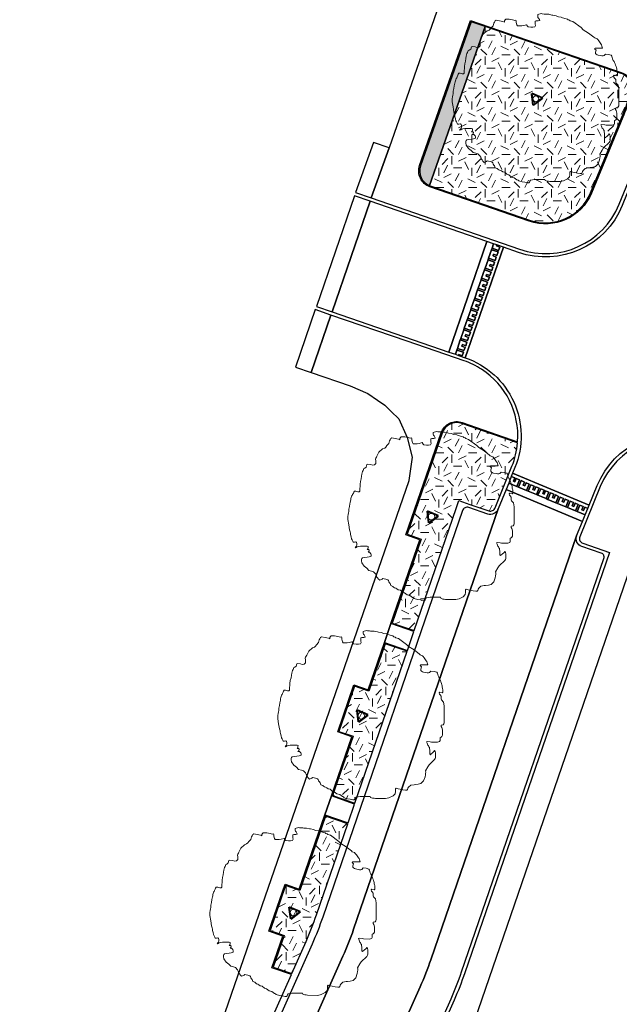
# Model space of a CAD drawing. Extents: x 131293 to 132236, y 397713 to 398701.
# Tile 44 of 63: x 131581 to 131617, y 398267 to 398326. Entities that reach past the tile are written whole.
import ezdxf

# ---------------------------------------------------------------- set-up
doc = ezdxf.new("R2010")
doc.units = 0
doc.layers.add('B-boom @ 0.2', color=7, linetype='Continuous', lineweight=18)
doc.layers.add('N-GR-boombescherming @ 0.2', color=2, linetype='Continuous', lineweight=25)
doc.layers.add('N-GR-arcering haagplantsoen', color=7, linetype='Continuous', lineweight=5, true_color=0x88bc76)
doc.layers.add('N-GR-open arcering gras', color=7, linetype='Continuous', lineweight=5, true_color=0x88bc76)
doc.layers.add('X-AL-contourlijnen', color=30, linetype='Continuous', plot=False)
pattern_1 = [(0, (1e-11, 0), (2, 2), [0.5, -1.5]), (0, (1.1, 1.2), (2, 2), [0.5, -1.5]), (90, (0.2, 0.7), (-2, 2), [0.5, -1.5]), (90, (1, 1.4), (-2, 2), [0.5, -1.5]), (45, (0.4, 1.4), (0, 2), [0.5, -2.328427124]), (135, (1.1, 0), (-2, 0), [0.5, -2.328427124]), (26.5650512, (0.5, 0.6), (2, 8e-10), [0.5, -3.972135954]), (26.5650512, (1.4, 1.6), (2, 8e-10), [0.5, -3.972135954]), (63.43494882, (1.4, 0), (1e-10, 2), [0.5, -3.972135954]), (63.43494882, (0.5, 0.9), (1e-10, 2), [0.5, -3.972135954]), (63.43494882, (1.2, 0.4), (1e-10, 2), [0.5, -3.972135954]), (116.5650512, (1e-11, 1.1), (-8e-10, 2), [0.5, -3.972135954]), (153.43494882, (0.4, 0.3), (-2, 1e-10), [0.5, -3.972135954])]

# ---------------------------------------------------------------- blocks, each defined once
blk = doc.blocks.new('*U98')
blk.add_lwpolyline([(-21.81, 7.49), (-22.22, 7.5), (-22.84, 7.7), (-23.25, 7.7), (-23.45, 7.39), (-23.55, 7.09), (-23.76, 6.68), (-23.86, 6.37), (-24.07, 6.17), (-24.17, 5.76), (-24.27, 5.45), (-24.33, 5.09), (-24.38, 4.73), (-24.48, 4.32), (-24.58, 3.91), (-24.69, 3.09), (-24.79, 2.68), (-24.89, 2.27), (-24.9, 1.66), (-25, 1.04), (-25.1, 0.74), (-25.21, -0.08), (-25.21, -0.9), (-24.95, -2.44), (-24.7, -3.98), (-24.5, -4.59), (-24.45, -5), (-24.4, -5.41), (-24.19, -6.03), (-24.09, -6.64), (-23.89, -6.95), (-23.68, -7.36), (-23.58, -7.67), (-23.17, -7.67), (-22.76, -7.57), (-22.56, -7.77), (-22.45, -8.08), (-22.46, -8.49), (-22.56, -8.9), (-22.76, -9.1), (-22.97, -9.41), (-22.66, -9.31), (-22.35, -9.1), (-22.05, -9), (-21.43, -8.9), (-20.51, -8.9), (-20, -8.9), (-19.38, -8.9), (-19.07, -9.01), (-19.08, -9.42), (-19.18, -9.72), (-19.38, -9.93), (-18.97, -9.93), (-18.77, -10.13), (-18.87, -10.54), (-19.08, -10.75), (-18.67, -10.75), (-18.26, -11.16), (-18.16, -11.47), (-18.16, -11.88), (-18.77, -12.08), (-19.39, -12.18), (-20.21, -12.28), (-20.82, -12.39), (-21.03, -12.59), (-21.13, -12.9), (-21.13, -13.31), (-21.03, -13.92), (-20.32, -14.95), (-19.5, -15.56), (-18.88, -16.18), (-18.06, -16.39), (-17.45, -16.59), (-16.84, -17.21), (-16.63, -17.62), (-16.43, -18.23), (-16.22, -18.44), (-16.12, -18.59), (-16.02, -18.75), (-15.61, -19.16), (-14.89, -18.85), (-14.69, -18.65), (-14.23, -18.75), (-13.77, -18.85), (-13.15, -19.06), (-12.95, -19.27), (-12.85, -19.67), (-12.64, -19.98), (-12.44, -20.19), (-12.23, -20.8), (-11.62, -21.01), (-11.41, -21.21), (-11.11, -21.42), (-10.75, -21.57), (-10.39, -21.73), (-9.98, -22.04), (-9.37, -22.14), (-8.75, -22.76), (-8.14, -22.96), (-7.32, -23.58), (-6.5, -23.78), (-5.68, -24.4), (-5.37, -24.5), (-5.17, -24.71), (-4.15, -25.02), (-3.33, -25.12), (-2.92, -25.23), (-2.51, -25.33), (-2.1, -25.33), (-1.89, -25.12), (-1.79, -24.82), (-1.58, -24.51), (-0.35, -24.31), (2.72, -24.31), (2.82, -24.62), (3.44, -24.83), (3.85, -24.83), (4.26, -24.93), (7.33, -24.94), (8.36, -24.73), (9.59, -24.12), (10.2, -23.51), (10.31, -22.89), (10.31, -22.07), (10.51, -21.87), (11.13, -22.08), (11.74, -22.18), (12.56, -22.39), (13.38, -22.49), (13.79, -22.49), (13.99, -22.29), (14.1, -21.88), (14.3, -21.57), (14.92, -20.96), (15.94, -20.8), (16.35, -20.75), (17.17, -20.65), (17.99, -20.45), (18.82, -19.63), (19.23, -18.4), (19.33, -17.79), (19.43, -17.38), (19.44, -16.97), (19.33, -16.66), (20.05, -15.43), (20.46, -14.82), (22.11, -13.18), (22.31, -12.87), (22.41, -12.57), (22.42, -11.24), (22.32, -10.83), (22.11, -10.52), (21.91, -10.83), (21.39, -11.34), (21.08, -11.54), (20.88, -11.75), (20.67, -11.54), (20.68, -10.31), (20.58, -10), (20.58, -9.59), (20.37, -9.39), (20.27, -9.08), (20.06, -8.87), (19.86, -8.26), (19.66, -7.85), (19.96, -7.75), (20.78, -7.85), (21.19, -7.95), (23.04, -7.96), (23.65, -7.75), (23.76, -7.45), (23.76, -7.04), (23.76, -6.52), (24.07, -6.42), (24.27, -6.22), (24.48, -5.91), (24.48, -4.27), (24.28, -3.55), (24.07, -3.25), (24.07, -2.84), (24.69, -2.74), (24.89, -2.43), (25, -2.12), (25.01, 3), (24.8, 4.13), (24.19, 4.75), (24.09, 5.05), (24.09, 5.87), (23.78, 6.28), (23.58, 6.49), (23.47, 6.9), (23.68, 7.1), (24.4, 6.9), (24.6, 7.1), (24.6, 7.92), (24.55, 8.13), (24.5, 8.33), (24.4, 8.64), (24.4, 9.05), (24.3, 9.36), (24.2, 9.76), (23.99, 10.18), (23.89, 10.59), (23.69, 11), (23.59, 11.3), (23.38, 11.61), (23.18, 12.02), (22.97, 12.84), (22.77, 13.15), (21.95, 13.36), (21.03, 13.46), (20.62, 13.05), (20.31, 12.95), (19.9, 12.95), (19.49, 13.05), (18.77, 13.16), (18.47, 13.26), (18.16, 13.46), (17.96, 13.67), (17.96, 14.08), (18.16, 14.69), (17.75, 15.11), (17.96, 15.31), (20.11, 15.31), (19.91, 15.92), (19.8, 16.33), (19.6, 16.54), (18.99, 17.46), (18.68, 17.87), (18.48, 18.08), (17.76, 18.38), (17.55, 18.59), (15.92, 19.82), (14.28, 20.85), (13.67, 21.47), (11.21, 23.31), (10.39, 23.52), (10.19, 23.73), (9.78, 23.83), (9.57, 24.04), (9.16, 24.14), (8.75, 24.24), (8.45, 24.34), (8.04, 24.45), (7.63, 24.65), (6.81, 24.76), (6.5, 24.86), (6.09, 25.07), (5.17, 25.22), (4.86, 25.27), (3.94, 25.48), (3.53, 25.48), (3.12, 25.48), (2.81, 25.53), (2.5, 25.58), (1.89, 25.59), (1.58, 25.69), (1.28, 25.59), (0.87, 25.48), (0.56, 25.38), (0.56, 24.87), (0.66, 24.56), (0.86, 24.36), (1.07, 23.95), (1.17, 23.64), (0.76, 23.54), (0.45, 23.54), (0.15, 23.54), (-0.16, 23.44), (-0.16, 22.52), (-0.06, 22.11), (-0.27, 21.7), (-0.88, 21.6), (-1.5, 21.6), (-2.32, 21.7), (-2.52, 21.91), (-2.83, 22.32), (-3.65, 22.11), (-4.26, 22.01), (-5.49, 22.01), (-5.7, 22.32), (-5.9, 23.04), (-5.9, 23.45), (-6, 23.76), (-6.31, 23.65), (-6.67, 23.76), (-7.03, 23.86), (-8.05, 24.07), (-9.08, 24.07), (-9.28, 23.87), (-9.49, 23.56), (-9.49, 23.15), (-9.9, 23.35), (-10.92, 23.56), (-11.95, 23.77), (-12.25, 23.56), (-12.46, 23.15), (-12.66, 22.85), (-12.87, 22.03), (-13.49, 21.41), (-13.79, 21), (-14.1, 20.7), (-14.72, 20.49), (-15.13, 20.08), (-15.44, 19.88), (-15.64, 19.68), (-15.85, 19.47), (-16.05, 19.06), (-16.46, 18.24), (-16.57, 17.93), (-16.77, 17.63), (-16.88, 17.32), (-16.77, 16.81), (-16.77, 15.99), (-17.19, 15.58), (-17.8, 15.48), (-18.31, 15.68), (-19.13, 15.79), (-19.44, 15.69), (-19.65, 14.97), (-20.06, 14.66), (-20.36, 14.56), (-20.57, 13.95), (-20.78, 13.64), (-20.98, 12.82), (-21.09, 12.21), (-21.19, 11.39), (-21.4, 10.57), (-21.5, 9.75), (-21.5, 9.13), (-21.6, 8.52), (-21.61, 7.7), (-21.81, 7.49)])
at = {"lineweight": 18}
blk.add_circle((0, 0), 0.875, dxfattribs=at)
blk = doc.blocks.new('*U99')
blk.add_lwpolyline([(-21.81, 7.49), (-22.22, 7.5), (-22.84, 7.7), (-23.25, 7.7), (-23.45, 7.39), (-23.55, 7.09), (-23.76, 6.68), (-23.86, 6.37), (-24.07, 6.17), (-24.17, 5.76), (-24.27, 5.45), (-24.33, 5.09), (-24.38, 4.73), (-24.48, 4.32), (-24.58, 3.91), (-24.69, 3.09), (-24.79, 2.68), (-24.89, 2.27), (-24.9, 1.66), (-25, 1.04), (-25.1, 0.74), (-25.21, -0.08), (-25.21, -0.9), (-24.95, -2.44), (-24.7, -3.98), (-24.5, -4.59), (-24.45, -5), (-24.4, -5.41), (-24.19, -6.03), (-24.09, -6.64), (-23.89, -6.95), (-23.68, -7.36), (-23.58, -7.67), (-23.17, -7.67), (-22.76, -7.57), (-22.56, -7.77), (-22.45, -8.08), (-22.46, -8.49), (-22.56, -8.9), (-22.76, -9.1), (-22.97, -9.41), (-22.66, -9.31), (-22.35, -9.1), (-22.05, -9), (-21.43, -8.9), (-20.51, -8.9), (-20, -8.9), (-19.38, -8.9), (-19.07, -9.01), (-19.08, -9.42), (-19.18, -9.72), (-19.38, -9.93), (-18.97, -9.93), (-18.77, -10.13), (-18.87, -10.54), (-19.08, -10.75), (-18.67, -10.75), (-18.26, -11.16), (-18.16, -11.47), (-18.16, -11.88), (-18.77, -12.08), (-19.39, -12.18), (-20.21, -12.28), (-20.82, -12.39), (-21.03, -12.59), (-21.13, -12.9), (-21.13, -13.31), (-21.03, -13.92), (-20.32, -14.95), (-19.5, -15.56), (-18.88, -16.18), (-18.06, -16.39), (-17.45, -16.59), (-16.84, -17.21), (-16.63, -17.62), (-16.43, -18.23), (-16.22, -18.44), (-16.12, -18.59), (-16.02, -18.75), (-15.61, -19.16), (-14.89, -18.85), (-14.69, -18.65), (-14.23, -18.75), (-13.77, -18.85), (-13.15, -19.06), (-12.95, -19.27), (-12.85, -19.67), (-12.64, -19.98), (-12.44, -20.19), (-12.23, -20.8), (-11.62, -21.01), (-11.41, -21.21), (-11.11, -21.42), (-10.75, -21.57), (-10.39, -21.73), (-9.98, -22.04), (-9.37, -22.14), (-8.75, -22.76), (-8.14, -22.96), (-7.32, -23.58), (-6.5, -23.78), (-5.68, -24.4), (-5.37, -24.5), (-5.17, -24.71), (-4.15, -25.02), (-3.33, -25.12), (-2.92, -25.23), (-2.51, -25.33), (-2.1, -25.33), (-1.89, -25.12), (-1.79, -24.82), (-1.58, -24.51), (-0.35, -24.31), (2.72, -24.31), (2.82, -24.62), (3.44, -24.83), (3.85, -24.83), (4.26, -24.93), (7.33, -24.94), (8.36, -24.73), (9.59, -24.12), (10.2, -23.51), (10.31, -22.89), (10.31, -22.07), (10.51, -21.87), (11.13, -22.08), (11.74, -22.18), (12.56, -22.39), (13.38, -22.49), (13.79, -22.49), (13.99, -22.29), (14.1, -21.88), (14.3, -21.57), (14.92, -20.96), (15.94, -20.8), (16.35, -20.75), (17.17, -20.65), (17.99, -20.45), (18.82, -19.63), (19.23, -18.4), (19.33, -17.79), (19.43, -17.38), (19.44, -16.97), (19.33, -16.66), (20.05, -15.43), (20.46, -14.82), (22.11, -13.18), (22.31, -12.87), (22.41, -12.57), (22.42, -11.24), (22.32, -10.83), (22.11, -10.52), (21.91, -10.83), (21.39, -11.34), (21.08, -11.54), (20.88, -11.75), (20.67, -11.54), (20.68, -10.31), (20.58, -10), (20.58, -9.59), (20.37, -9.39), (20.27, -9.08), (20.06, -8.87), (19.86, -8.26), (19.66, -7.85), (19.96, -7.75), (20.78, -7.85), (21.19, -7.95), (23.04, -7.96), (23.65, -7.75), (23.76, -7.45), (23.76, -7.04), (23.76, -6.52), (24.07, -6.42), (24.27, -6.22), (24.48, -5.91), (24.48, -4.27), (24.28, -3.55), (24.07, -3.25), (24.07, -2.84), (24.69, -2.74), (24.89, -2.43), (25, -2.12), (25.01, 3), (24.8, 4.13), (24.19, 4.75), (24.09, 5.05), (24.09, 5.87), (23.78, 6.28), (23.58, 6.49), (23.47, 6.9), (23.68, 7.1), (24.4, 6.9), (24.6, 7.1), (24.6, 7.92), (24.55, 8.13), (24.5, 8.33), (24.4, 8.64), (24.4, 9.05), (24.3, 9.36), (24.2, 9.76), (23.99, 10.18), (23.89, 10.59), (23.69, 11), (23.59, 11.3), (23.38, 11.61), (23.18, 12.02), (22.97, 12.84), (22.77, 13.15), (21.95, 13.36), (21.03, 13.46), (20.62, 13.05), (20.31, 12.95), (19.9, 12.95), (19.49, 13.05), (18.77, 13.16), (18.47, 13.26), (18.16, 13.46), (17.96, 13.67), (17.96, 14.08), (18.16, 14.69), (17.75, 15.11), (17.96, 15.31), (20.11, 15.31), (19.91, 15.92), (19.8, 16.33), (19.6, 16.54), (18.99, 17.46), (18.68, 17.87), (18.48, 18.08), (17.76, 18.38), (17.55, 18.59), (15.92, 19.82), (14.28, 20.85), (13.67, 21.47), (11.21, 23.31), (10.39, 23.52), (10.19, 23.73), (9.78, 23.83), (9.57, 24.04), (9.16, 24.14), (8.75, 24.24), (8.45, 24.34), (8.04, 24.45), (7.63, 24.65), (6.81, 24.76), (6.5, 24.86), (6.09, 25.07), (5.17, 25.22), (4.86, 25.27), (3.94, 25.48), (3.53, 25.48), (3.12, 25.48), (2.81, 25.53), (2.5, 25.58), (1.89, 25.59), (1.58, 25.69), (1.28, 25.59), (0.87, 25.48), (0.56, 25.38), (0.56, 24.87), (0.66, 24.56), (0.86, 24.36), (1.07, 23.95), (1.17, 23.64), (0.76, 23.54), (0.45, 23.54), (0.15, 23.54), (-0.16, 23.44), (-0.16, 22.52), (-0.06, 22.11), (-0.27, 21.7), (-0.88, 21.6), (-1.5, 21.6), (-2.32, 21.7), (-2.52, 21.91), (-2.83, 22.32), (-3.65, 22.11), (-4.26, 22.01), (-5.49, 22.01), (-5.7, 22.32), (-5.9, 23.04), (-5.9, 23.45), (-6, 23.76), (-6.31, 23.65), (-6.67, 23.76), (-7.03, 23.86), (-8.05, 24.07), (-9.08, 24.07), (-9.28, 23.87), (-9.49, 23.56), (-9.49, 23.15), (-9.9, 23.35), (-10.92, 23.56), (-11.95, 23.77), (-12.25, 23.56), (-12.46, 23.15), (-12.66, 22.85), (-12.87, 22.03), (-13.49, 21.41), (-13.79, 21), (-14.1, 20.7), (-14.72, 20.49), (-15.13, 20.08), (-15.44, 19.88), (-15.64, 19.68), (-15.85, 19.47), (-16.05, 19.06), (-16.46, 18.24), (-16.57, 17.93), (-16.77, 17.63), (-16.88, 17.32), (-16.77, 16.81), (-16.77, 15.99), (-17.19, 15.58), (-17.8, 15.48), (-18.31, 15.68), (-19.13, 15.79), (-19.44, 15.69), (-19.65, 14.97), (-20.06, 14.66), (-20.36, 14.56), (-20.57, 13.95), (-20.78, 13.64), (-20.98, 12.82), (-21.09, 12.21), (-21.19, 11.39), (-21.4, 10.57), (-21.5, 9.75), (-21.5, 9.13), (-21.6, 8.52), (-21.61, 7.7), (-21.81, 7.49)])
at = {"lineweight": 18}
blk.add_circle((0, 0), 1, dxfattribs=at)
blk = doc.blocks.new('*U100')
blk.add_lwpolyline([(-21.81, 7.49), (-22.22, 7.5), (-22.84, 7.7), (-23.25, 7.7), (-23.45, 7.39), (-23.55, 7.09), (-23.76, 6.68), (-23.86, 6.37), (-24.07, 6.17), (-24.17, 5.76), (-24.27, 5.45), (-24.33, 5.09), (-24.38, 4.73), (-24.48, 4.32), (-24.58, 3.91), (-24.69, 3.09), (-24.79, 2.68), (-24.89, 2.27), (-24.9, 1.66), (-25, 1.04), (-25.1, 0.74), (-25.21, -0.08), (-25.21, -0.9), (-24.95, -2.44), (-24.7, -3.98), (-24.5, -4.59), (-24.45, -5), (-24.4, -5.41), (-24.19, -6.03), (-24.09, -6.64), (-23.89, -6.95), (-23.68, -7.36), (-23.58, -7.67), (-23.17, -7.67), (-22.76, -7.57), (-22.56, -7.77), (-22.45, -8.08), (-22.46, -8.49), (-22.56, -8.9), (-22.76, -9.1), (-22.97, -9.41), (-22.66, -9.31), (-22.35, -9.1), (-22.05, -9), (-21.43, -8.9), (-20.51, -8.9), (-20, -8.9), (-19.38, -8.9), (-19.07, -9.01), (-19.08, -9.42), (-19.18, -9.72), (-19.38, -9.93), (-18.97, -9.93), (-18.77, -10.13), (-18.87, -10.54), (-19.08, -10.75), (-18.67, -10.75), (-18.26, -11.16), (-18.16, -11.47), (-18.16, -11.88), (-18.77, -12.08), (-19.39, -12.18), (-20.21, -12.28), (-20.82, -12.39), (-21.03, -12.59), (-21.13, -12.9), (-21.13, -13.31), (-21.03, -13.92), (-20.32, -14.95), (-19.5, -15.56), (-18.88, -16.18), (-18.06, -16.39), (-17.45, -16.59), (-16.84, -17.21), (-16.63, -17.62), (-16.43, -18.23), (-16.22, -18.44), (-16.12, -18.59), (-16.02, -18.75), (-15.61, -19.16), (-14.89, -18.85), (-14.69, -18.65), (-14.23, -18.75), (-13.77, -18.85), (-13.15, -19.06), (-12.95, -19.27), (-12.85, -19.67), (-12.64, -19.98), (-12.44, -20.19), (-12.23, -20.8), (-11.62, -21.01), (-11.41, -21.21), (-11.11, -21.42), (-10.75, -21.57), (-10.39, -21.73), (-9.98, -22.04), (-9.37, -22.14), (-8.75, -22.76), (-8.14, -22.96), (-7.32, -23.58), (-6.5, -23.78), (-5.68, -24.4), (-5.37, -24.5), (-5.17, -24.71), (-4.15, -25.02), (-3.33, -25.12), (-2.92, -25.23), (-2.51, -25.33), (-2.1, -25.33), (-1.89, -25.12), (-1.79, -24.82), (-1.58, -24.51), (-0.35, -24.31), (2.72, -24.31), (2.82, -24.62), (3.44, -24.83), (3.85, -24.83), (4.26, -24.93), (7.33, -24.94), (8.36, -24.73), (9.59, -24.12), (10.2, -23.51), (10.31, -22.89), (10.31, -22.07), (10.51, -21.87), (11.13, -22.08), (11.74, -22.18), (12.56, -22.39), (13.38, -22.49), (13.79, -22.49), (13.99, -22.29), (14.1, -21.88), (14.3, -21.57), (14.92, -20.96), (15.94, -20.8), (16.35, -20.75), (17.17, -20.65), (17.99, -20.45), (18.82, -19.63), (19.23, -18.4), (19.33, -17.79), (19.43, -17.38), (19.44, -16.97), (19.33, -16.66), (20.05, -15.43), (20.46, -14.82), (22.11, -13.18), (22.31, -12.87), (22.41, -12.57), (22.42, -11.24), (22.32, -10.83), (22.11, -10.52), (21.91, -10.83), (21.39, -11.34), (21.08, -11.54), (20.88, -11.75), (20.67, -11.54), (20.68, -10.31), (20.58, -10), (20.58, -9.59), (20.37, -9.39), (20.27, -9.08), (20.06, -8.87), (19.86, -8.26), (19.66, -7.85), (19.96, -7.75), (20.78, -7.85), (21.19, -7.95), (23.04, -7.96), (23.65, -7.75), (23.76, -7.45), (23.76, -7.04), (23.76, -6.52), (24.07, -6.42), (24.27, -6.22), (24.48, -5.91), (24.48, -4.27), (24.28, -3.55), (24.07, -3.25), (24.07, -2.84), (24.69, -2.74), (24.89, -2.43), (25, -2.12), (25.01, 3), (24.8, 4.13), (24.19, 4.75), (24.09, 5.05), (24.09, 5.87), (23.78, 6.28), (23.58, 6.49), (23.47, 6.9), (23.68, 7.1), (24.4, 6.9), (24.6, 7.1), (24.6, 7.92), (24.55, 8.13), (24.5, 8.33), (24.4, 8.64), (24.4, 9.05), (24.3, 9.36), (24.2, 9.76), (23.99, 10.18), (23.89, 10.59), (23.69, 11), (23.59, 11.3), (23.38, 11.61), (23.18, 12.02), (22.97, 12.84), (22.77, 13.15), (21.95, 13.36), (21.03, 13.46), (20.62, 13.05), (20.31, 12.95), (19.9, 12.95), (19.49, 13.05), (18.77, 13.16), (18.47, 13.26), (18.16, 13.46), (17.96, 13.67), (17.96, 14.08), (18.16, 14.69), (17.75, 15.11), (17.96, 15.31), (20.11, 15.31), (19.91, 15.92), (19.8, 16.33), (19.6, 16.54), (18.99, 17.46), (18.68, 17.87), (18.48, 18.08), (17.76, 18.38), (17.55, 18.59), (15.92, 19.82), (14.28, 20.85), (13.67, 21.47), (11.21, 23.31), (10.39, 23.52), (10.19, 23.73), (9.78, 23.83), (9.57, 24.04), (9.16, 24.14), (8.75, 24.24), (8.45, 24.34), (8.04, 24.45), (7.63, 24.65), (6.81, 24.76), (6.5, 24.86), (6.09, 25.07), (5.17, 25.22), (4.86, 25.27), (3.94, 25.48), (3.53, 25.48), (3.12, 25.48), (2.81, 25.53), (2.5, 25.58), (1.89, 25.59), (1.58, 25.69), (1.28, 25.59), (0.87, 25.48), (0.56, 25.38), (0.56, 24.87), (0.66, 24.56), (0.86, 24.36), (1.07, 23.95), (1.17, 23.64), (0.76, 23.54), (0.45, 23.54), (0.15, 23.54), (-0.16, 23.44), (-0.16, 22.52), (-0.06, 22.11), (-0.27, 21.7), (-0.88, 21.6), (-1.5, 21.6), (-2.32, 21.7), (-2.52, 21.91), (-2.83, 22.32), (-3.65, 22.11), (-4.26, 22.01), (-5.49, 22.01), (-5.7, 22.32), (-5.9, 23.04), (-5.9, 23.45), (-6, 23.76), (-6.31, 23.65), (-6.67, 23.76), (-7.03, 23.86), (-8.05, 24.07), (-9.08, 24.07), (-9.28, 23.87), (-9.49, 23.56), (-9.49, 23.15), (-9.9, 23.35), (-10.92, 23.56), (-11.95, 23.77), (-12.25, 23.56), (-12.46, 23.15), (-12.66, 22.85), (-12.87, 22.03), (-13.49, 21.41), (-13.79, 21), (-14.1, 20.7), (-14.72, 20.49), (-15.13, 20.08), (-15.44, 19.88), (-15.64, 19.68), (-15.85, 19.47), (-16.05, 19.06), (-16.46, 18.24), (-16.57, 17.93), (-16.77, 17.63), (-16.88, 17.32), (-16.77, 16.81), (-16.77, 15.99), (-17.19, 15.58), (-17.8, 15.48), (-18.31, 15.68), (-19.13, 15.79), (-19.44, 15.69), (-19.65, 14.97), (-20.06, 14.66), (-20.36, 14.56), (-20.57, 13.95), (-20.78, 13.64), (-20.98, 12.82), (-21.09, 12.21), (-21.19, 11.39), (-21.4, 10.57), (-21.5, 9.75), (-21.5, 9.13), (-21.6, 8.52), (-21.61, 7.7), (-21.81, 7.49)])
at = {"lineweight": 18}
blk.add_circle((0, 0), 1, dxfattribs=at)
blk = doc.blocks.new('*U125')
blk.add_lwpolyline([(-21.81, 7.49), (-22.22, 7.5), (-22.84, 7.7), (-23.25, 7.7), (-23.45, 7.39), (-23.55, 7.09), (-23.76, 6.68), (-23.86, 6.37), (-24.07, 6.17), (-24.17, 5.76), (-24.27, 5.45), (-24.33, 5.09), (-24.38, 4.73), (-24.48, 4.32), (-24.58, 3.91), (-24.69, 3.09), (-24.79, 2.68), (-24.89, 2.27), (-24.9, 1.66), (-25, 1.04), (-25.1, 0.74), (-25.21, -0.08), (-25.21, -0.9), (-24.95, -2.44), (-24.7, -3.98), (-24.5, -4.59), (-24.45, -5), (-24.4, -5.41), (-24.19, -6.03), (-24.09, -6.64), (-23.89, -6.95), (-23.68, -7.36), (-23.58, -7.67), (-23.17, -7.67), (-22.76, -7.57), (-22.56, -7.77), (-22.45, -8.08), (-22.46, -8.49), (-22.56, -8.9), (-22.76, -9.1), (-22.97, -9.41), (-22.66, -9.31), (-22.35, -9.1), (-22.05, -9), (-21.43, -8.9), (-20.51, -8.9), (-20, -8.9), (-19.38, -8.9), (-19.07, -9.01), (-19.08, -9.42), (-19.18, -9.72), (-19.38, -9.93), (-18.97, -9.93), (-18.77, -10.13), (-18.87, -10.54), (-19.08, -10.75), (-18.67, -10.75), (-18.26, -11.16), (-18.16, -11.47), (-18.16, -11.88), (-18.77, -12.08), (-19.39, -12.18), (-20.21, -12.28), (-20.82, -12.39), (-21.03, -12.59), (-21.13, -12.9), (-21.13, -13.31), (-21.03, -13.92), (-20.32, -14.95), (-19.5, -15.56), (-18.88, -16.18), (-18.06, -16.39), (-17.45, -16.59), (-16.84, -17.21), (-16.63, -17.62), (-16.43, -18.23), (-16.22, -18.44), (-16.12, -18.59), (-16.02, -18.75), (-15.61, -19.16), (-14.89, -18.85), (-14.69, -18.65), (-14.23, -18.75), (-13.77, -18.85), (-13.15, -19.06), (-12.95, -19.27), (-12.85, -19.67), (-12.64, -19.98), (-12.44, -20.19), (-12.23, -20.8), (-11.62, -21.01), (-11.41, -21.21), (-11.11, -21.42), (-10.75, -21.57), (-10.39, -21.73), (-9.98, -22.04), (-9.37, -22.14), (-8.75, -22.76), (-8.14, -22.96), (-7.32, -23.58), (-6.5, -23.78), (-5.68, -24.4), (-5.37, -24.5), (-5.17, -24.71), (-4.15, -25.02), (-3.33, -25.12), (-2.92, -25.23), (-2.51, -25.33), (-2.1, -25.33), (-1.89, -25.12), (-1.79, -24.82), (-1.58, -24.51), (-0.35, -24.31), (2.72, -24.31), (2.82, -24.62), (3.44, -24.83), (3.85, -24.83), (4.26, -24.93), (7.33, -24.94), (8.36, -24.73), (9.59, -24.12), (10.2, -23.51), (10.31, -22.89), (10.31, -22.07), (10.51, -21.87), (11.13, -22.08), (11.74, -22.18), (12.56, -22.39), (13.38, -22.49), (13.79, -22.49), (13.99, -22.29), (14.1, -21.88), (14.3, -21.57), (14.92, -20.96), (15.94, -20.8), (16.35, -20.75), (17.17, -20.65), (17.99, -20.45), (18.82, -19.63), (19.23, -18.4), (19.33, -17.79), (19.43, -17.38), (19.44, -16.97), (19.33, -16.66), (20.05, -15.43), (20.46, -14.82), (22.11, -13.18), (22.31, -12.87), (22.41, -12.57), (22.42, -11.24), (22.32, -10.83), (22.11, -10.52), (21.91, -10.83), (21.39, -11.34), (21.08, -11.54), (20.88, -11.75), (20.67, -11.54), (20.68, -10.31), (20.58, -10), (20.58, -9.59), (20.37, -9.39), (20.27, -9.08), (20.06, -8.87), (19.86, -8.26), (19.66, -7.85), (19.96, -7.75), (20.78, -7.85), (21.19, -7.95), (23.04, -7.96), (23.65, -7.75), (23.76, -7.45), (23.76, -7.04), (23.76, -6.52), (24.07, -6.42), (24.27, -6.22), (24.48, -5.91), (24.48, -4.27), (24.28, -3.55), (24.07, -3.25), (24.07, -2.84), (24.69, -2.74), (24.89, -2.43), (25, -2.12), (25.01, 3), (24.8, 4.13), (24.19, 4.75), (24.09, 5.05), (24.09, 5.87), (23.78, 6.28), (23.58, 6.49), (23.47, 6.9), (23.68, 7.1), (24.4, 6.9), (24.6, 7.1), (24.6, 7.92), (24.55, 8.13), (24.5, 8.33), (24.4, 8.64), (24.4, 9.05), (24.3, 9.36), (24.2, 9.76), (23.99, 10.18), (23.89, 10.59), (23.69, 11), (23.59, 11.3), (23.38, 11.61), (23.18, 12.02), (22.97, 12.84), (22.77, 13.15), (21.95, 13.36), (21.03, 13.46), (20.62, 13.05), (20.31, 12.95), (19.9, 12.95), (19.49, 13.05), (18.77, 13.16), (18.47, 13.26), (18.16, 13.46), (17.96, 13.67), (17.96, 14.08), (18.16, 14.69), (17.75, 15.11), (17.96, 15.31), (20.11, 15.31), (19.91, 15.92), (19.8, 16.33), (19.6, 16.54), (18.99, 17.46), (18.68, 17.87), (18.48, 18.08), (17.76, 18.38), (17.55, 18.59), (15.92, 19.82), (14.28, 20.85), (13.67, 21.47), (11.21, 23.31), (10.39, 23.52), (10.19, 23.73), (9.78, 23.83), (9.57, 24.04), (9.16, 24.14), (8.75, 24.24), (8.45, 24.34), (8.04, 24.45), (7.63, 24.65), (6.81, 24.76), (6.5, 24.86), (6.09, 25.07), (5.17, 25.22), (4.86, 25.27), (3.94, 25.48), (3.53, 25.48), (3.12, 25.48), (2.81, 25.53), (2.5, 25.58), (1.89, 25.59), (1.58, 25.69), (1.28, 25.59), (0.87, 25.48), (0.56, 25.38), (0.56, 24.87), (0.66, 24.56), (0.86, 24.36), (1.07, 23.95), (1.17, 23.64), (0.76, 23.54), (0.45, 23.54), (0.15, 23.54), (-0.16, 23.44), (-0.16, 22.52), (-0.06, 22.11), (-0.27, 21.7), (-0.88, 21.6), (-1.5, 21.6), (-2.32, 21.7), (-2.52, 21.91), (-2.83, 22.32), (-3.65, 22.11), (-4.26, 22.01), (-5.49, 22.01), (-5.7, 22.32), (-5.9, 23.04), (-5.9, 23.45), (-6, 23.76), (-6.31, 23.65), (-6.67, 23.76), (-7.03, 23.86), (-8.05, 24.07), (-9.08, 24.07), (-9.28, 23.87), (-9.49, 23.56), (-9.49, 23.15), (-9.9, 23.35), (-10.92, 23.56), (-11.95, 23.77), (-12.25, 23.56), (-12.46, 23.15), (-12.66, 22.85), (-12.87, 22.03), (-13.49, 21.41), (-13.79, 21), (-14.1, 20.7), (-14.72, 20.49), (-15.13, 20.08), (-15.44, 19.88), (-15.64, 19.68), (-15.85, 19.47), (-16.05, 19.06), (-16.46, 18.24), (-16.57, 17.93), (-16.77, 17.63), (-16.88, 17.32), (-16.77, 16.81), (-16.77, 15.99), (-17.19, 15.58), (-17.8, 15.48), (-18.31, 15.68), (-19.13, 15.79), (-19.44, 15.69), (-19.65, 14.97), (-20.06, 14.66), (-20.36, 14.56), (-20.57, 13.95), (-20.78, 13.64), (-20.98, 12.82), (-21.09, 12.21), (-21.19, 11.39), (-21.4, 10.57), (-21.5, 9.75), (-21.5, 9.13), (-21.6, 8.52), (-21.61, 7.7), (-21.81, 7.49)])
at = {"lineweight": 18}
blk.add_circle((0, 0), 1, dxfattribs=at)
blk = doc.blocks.new('CS Boombescherming')
at = {"lineweight": 5}
for p, q in [((-2.11, 0.34), (1.07, 1.88)), ((1.09, -1.84), (1.36, 1.68)), ((-2.14, 0), (0.78, -1.99))]:
    blk.add_line(p, q, dxfattribs=at)
at = {"lineweight": 35}
for p, q in [((-2.03, 0.16), (1.16, 1.7)), ((-2.03, 0.16), (0.9, -1.83)), ((0.9, -1.83), (1.16, 1.7))]:
    blk.add_line(p, q, dxfattribs=at)

msp = doc.modelspace()

# ---------------------------------------------------------------- hatches: boundary and pattern name
at = {"layer": 'N-GR-arcering haagplantsoen'}
h = msp.add_hatch(color=256, dxfattribs=at)
h.dxf.hatch_style = 1
edge = h.paths.add_edge_path()
edge.add_line((131609.003, 398325.708), (131608.15, 398326.001))
edge.add_line((131608.15, 398326.001), (131605.108, 398317.31))
edge.add_arc((131605.995, 398317), 0.94, 160.70503, 248.26951)
edge.add_line((131605.647, 398316.127), (131609.003, 398325.708))
at = {"layer": 'N-GR-open arcering gras'}
h = msp.add_hatch(dxfattribs=at)
h.set_pattern_fill('CS-GRAS', color=256, scale=0.2)
h.set_pattern_definition(pattern_1)
edge = h.paths.add_edge_path()
edge.add_arc((131600.675, 398327.12), 17.94, 337.50869, 341.032)
edge.add_line((131617.641, 398321.289), (131617.781, 398321.697))
edge.add_arc((131616.892, 398322.003), 0.94, 341.032, 431.032)
edge.add_line((131617.198, 398322.892), (131609.003, 398325.708))
edge.add_line((131609.003, 398325.708), (131605.647, 398316.127))
edge.add_arc((131605.995, 398317), 0.94, 248.26951, 250.93147)
edge.add_line((131605.688, 398316.111), (131611.684, 398314.039))
edge.add_arc((131612.644, 398316.817), 2.94, 250.93147, 337.50869)
edge.add_line((131615.361, 398315.693), (131617.25, 398320.257))
h = msp.add_hatch(dxfattribs=at)
h.set_pattern_fill('CS-GRAS', color=256, scale=0.2)
h.set_pattern_definition(pattern_1)
edge = h.paths.add_edge_path()
edge.add_arc((131606.175, 398301.017), 4.8, 337.72385, 355.2221)
edge.add_line((131610.959, 398300.618), (131607.604, 398301.779))
edge.add_arc((131607.296, 398300.89), 0.94, 70.90901, 160.90901)
edge.add_line((131606.408, 398301.198), (131604.296, 398295.095))
edge.add_line((131604.296, 398295.095), (131605.146, 398294.801))
edge.add_line((131605.146, 398294.801), (131603.397, 398289.746))
edge.add_line((131603.397, 398289.746), (131604.725, 398289.288))
edge.add_line((131604.725, 398289.288), (131607.26, 398296.654))
edge.add_line((131607.26, 398296.654), (131607.423, 398297.127))
edge.add_line((131607.423, 398297.127), (131608.085, 398296.899))
edge.add_line((131608.085, 398296.899), (131609.219, 398296.509))
edge.add_arc((131609.317, 398296.792), 0.3, 251.00869, 341.00869)
edge.add_line((131609.601, 398296.695), (131610.617, 398299.198))
h = msp.add_hatch(dxfattribs=at)
h.set_pattern_fill('CS-GRAS', color=256, scale=0.2)
h.set_pattern_definition(pattern_1)
h.paths.add_polyline_path([(131604.296, 398288.04), (131602.965, 398288.499), (131601.976, 398285.64), (131601.125, 398285.935), (131600.183, 398283.213), (131601.034, 398282.919), (131599.799, 398279.351), (131601.145, 398278.887)])
h = msp.add_hatch(dxfattribs=at)
h.set_pattern_fill('CS-GRAS', color=256, scale=0.2)
h.set_pattern_definition(pattern_1)
edge = h.paths.add_edge_path()
edge.add_line((131600.716, 398277.639), (131599.367, 398278.104))
edge.add_line((131599.367, 398278.104), (131597.817, 398273.623))
edge.add_line((131597.817, 398273.623), (131596.966, 398273.918))
edge.add_line((131596.966, 398273.918), (131596.024, 398271.196))
edge.add_line((131596.024, 398271.196), (131596.875, 398270.902))
edge.add_line((131596.875, 398270.902), (131596.216, 398268.999))
edge.add_line((131596.216, 398268.999), (131597.334, 398268.613))
edge.add_line((131597.334, 398268.613), (131598.195, 398270.544))
edge.add_arc((131580.291, 398278.521), 19.6, 335.98607, 341.00869)
edge.add_line((131598.824, 398272.143), (131600.716, 398277.639))

# ---------------------------------------------------------------- linework, layer by layer
at = {"layer": 'X-AL-contourlijnen', "flags": 128}
for points in [[(131615.908, 398354.776), (131603.209, 398318.393), (131602.126, 398315.375), (131611.078, 398312.28, 0.397643), (131617.087, 398314.993), (131619.055, 398319.786, 0.014666), (131619.465, 398320.873), (131620.239, 398323.126), (131619.672, 398323.321), (131619.737, 398323.51), (131620.224, 398324.929), (131620.289, 398325.118), (131620.857, 398324.923), (131621.036, 398325.443, 0.414214), (131620.849, 398325.824), (131615.809, 398327.557)], [(131594.618, 398262.516), (131597.31, 398268.558), (131596.14, 398268.962), (131596.798, 398270.864), (131595.948, 398271.159), (131596.929, 398273.994), (131597.78, 398273.699), (131599.33, 398278.18), (131599.723, 398279.314), (131600.958, 398282.882), (131600.107, 398283.176), (131601.088, 398286.011), (131601.939, 398285.717), (131602.928, 398288.575), (131603.321, 398289.709), (131605.07, 398294.764), (131604.219, 398295.058), (131606.351, 398301.217, -0.414214), (131607.623, 398301.835), (131610.963, 398300.679, 0.272886), (131608.788, 398305.044, 0.061284), (131607.734, 398305.557), (131604.296, 398306.738), (131599.701, 398308.317), (131598.51, 398304.848), (131600.859, 398304.04), (131601.928, 398303.585), (131602.509, 398303.182), (131602.944, 398302.881), (131603.329, 398302.506), (131603.792, 398302.054), (131604.299, 398300.926), (131604.602, 398299.753), (131604.402, 398298.339), (131604.399, 398298.328), (131580.92, 398230.492, -0.413741)]]:
    msp.add_lwpolyline(points, format="xyb", dxfattribs=at)
for points in [[(131608.113, 398326.077), (131617.217, 398322.948, -0.414214), (131617.838, 398321.678), (131617.698, 398321.269, -0.023321), (131617.306, 398320.257), (131615.416, 398315.67, -0.396823), (131611.664, 398313.982), (131605.668, 398316.055, -0.415372), (131605.051, 398317.33)], [(131609.003, 398325.708), (131608.15, 398326.001), (131605.108, 398317.31, 0.401817), (131605.647, 398316.127)], [(131617.25, 398320.257, 0.015375), (131617.641, 398321.289), (131617.781, 398321.697, 0.414214), (131617.198, 398322.892), (131609.003, 398325.708), (131605.647, 398316.127, 0.011616), (131605.688, 398316.111), (131611.684, 398314.039, 0.396823), (131615.361, 398315.693)], [(131625.21, 398307.129, -0.432062), (131622.202, 398313.76), (131617.577, 398315.66), (131617.272, 398314.917, -0.397643), (131611.013, 398312.091), (131610.102, 398312.406), (131607.8, 398305.746, -0.431251), (131610.802, 398299.122), (131610.66, 398298.772), (131615.272, 398296.844), (131615.764, 398298.044, -0.397597), (131622.019, 398300.876), (131622.946, 398300.557)], [(131610.617, 398299.198, 0.076499), (131610.959, 398300.618), (131607.604, 398301.779, 0.414214), (131606.408, 398301.198), (131604.296, 398295.095), (131605.146, 398294.801), (131603.397, 398289.746), (131604.725, 398289.288), (131607.26, 398296.654), (131607.423, 398297.127), (131608.085, 398296.899), (131609.219, 398296.509, 0.414214), (131609.601, 398296.695)], [(131626.656, 398299.067), (131621.954, 398300.687, 0.397627), (131615.949, 398297.968), (131614.707, 398294.937, 0.414214), (131614.893, 398294.556), (131616.5, 398294.003), (131607.773, 398268.645, -0.021919), (131607.124, 398266.998), (131605.254, 398262.8), (131609.233, 398261.443, -0.414161), (131609.857, 398260.173), (131608.254, 398255.471), (131610.11, 398255.127), (131610.146, 398255.324), (131610.108, 398255.331), (131612.464, 398262.243), (131607.714, 398263.863), (131618.013, 398293.789, -0.239898), (131621.554, 398297.345), (131621.592, 398297.345), (131624.91, 398296.22), (131625.594, 398295.985)], [(131614.52, 398295.008), (131614.874, 398295.873), (131610.265, 398297.799), (131609.788, 398296.624), (131601.065, 398271.279, -0.021919), (131600.423, 398269.648), (131596.846, 398261.619, 0.02182), (131596.206, 398259.996), (131595.691, 398258.503), (131594.982, 398256.444), (131590.746, 398244.153), (131589.964, 398241.884), (131587.684, 398235.266), (131592.411, 398233.637), (131598.458, 398251.184), (131600.608, 398257.424), (131600.862, 398258.16, -0.02182), (131601.502, 398259.784), (131602.548, 398262.133), (131605.079, 398267.813, 0.021919), (131605.722, 398269.444)], [(131609.788, 398296.624), (131609.788, 398296.624, -0.410641), (131609.154, 398296.319), (131608.02, 398296.71, 0.414214), (131607.638, 398296.524), (131599.203, 398272.012, -0.021919), (131598.56, 398270.382), (131594.983, 398262.353, 0.02182), (131594.343, 398260.73), (131594.061, 398259.911, 0.414214), (131594.247, 398259.529), (131595.381, 398259.138, -0.414214), (131595.691, 398258.503), (131596.206, 398259.996, -0.02182), (131596.846, 398261.619), (131600.423, 398269.648, 0.021919), (131601.065, 398271.279)], [(131616.165, 398293.642, 0.414214), (131616.01, 398293.96), (131614.828, 398294.367, -0.414214), (131614.518, 398295.002), (131605.722, 398269.444, -0.021919), (131605.079, 398267.813), (131602.548, 398262.133, -0.414214), (131603.209, 398262.386), (131604.35, 398261.877, 0.414214), (131604.68, 398262.004), (131606.942, 398267.08, 0.021919), (131607.584, 398268.71)], [(131600.716, 398277.639), (131599.367, 398278.104), (131597.817, 398273.623), (131596.966, 398273.918), (131596.024, 398271.196), (131596.875, 398270.902), (131596.216, 398268.999), (131597.334, 398268.613), (131598.195, 398270.544, 0.021919), (131598.824, 398272.143)]]:
    msp.add_lwpolyline(points, format="xyb", close=True, dxfattribs=at)
for points in [[(131603.209, 398318.393), (131602.266, 398318.727), (131601.185, 398315.712), (131602.126, 398315.375)], [(131602.061, 398315.185), (131601.115, 398315.51), (131598.821, 398308.831), (131599.766, 398308.506)], [(131609.109, 398312.749), (131602.061, 398315.185), (131599.766, 398308.506), (131606.807, 398306.087)], [(131608.756, 398310.441), (131608.79, 398310.54), (131608.965, 398311.046), (131608.999, 398311.145), (131609.174, 398311.651), (131609.209, 398311.75), (131609.383, 398312.256), (131609.418, 398312.355), (131609.506, 398312.612), (131609.109, 398312.749), (131606.807, 398306.087), (131607.204, 398305.951), (131607.292, 398306.207), (131607.327, 398306.306), (131607.502, 398306.812), (131607.536, 398306.911), (131607.711, 398307.417), (131607.745, 398307.516), (131607.92, 398308.022), (131607.954, 398308.121), (131608.129, 398308.627), (131608.163, 398308.726), (131608.338, 398309.231), (131608.372, 398309.331), (131608.547, 398309.836), (131608.581, 398309.936)], [(131610.102, 398312.406), (131609.705, 398312.543), (131609.685, 398312.485), (131609.883, 398312.416), (131609.815, 398312.218), (131609.418, 398312.355), (131609.383, 398312.256), (131609.78, 398312.119), (131609.708, 398311.911), (131609.51, 398311.979), (131609.476, 398311.88), (131609.674, 398311.811), (131609.605, 398311.613), (131609.209, 398311.75), (131609.174, 398311.651), (131609.571, 398311.514), (131609.499, 398311.306), (131609.301, 398311.374), (131609.267, 398311.275), (131609.465, 398311.207), (131609.396, 398311.008), (131608.999, 398311.145), (131608.965, 398311.046), (131609.362, 398310.909), (131609.29, 398310.701), (131609.092, 398310.77), (131609.057, 398310.67), (131609.256, 398310.602), (131609.187, 398310.403), (131608.79, 398310.54), (131608.756, 398310.441), (131609.153, 398310.304), (131609.081, 398310.096), (131608.883, 398310.165), (131608.848, 398310.065), (131609.047, 398309.997), (131608.978, 398309.798), (131608.581, 398309.936), (131608.547, 398309.836), (131608.944, 398309.699), (131608.872, 398309.491), (131608.674, 398309.56), (131608.639, 398309.461), (131608.838, 398309.392), (131608.769, 398309.193), (131608.372, 398309.331), (131608.338, 398309.231), (131608.735, 398309.094), (131608.663, 398308.886), (131608.464, 398308.955), (131608.43, 398308.856), (131608.629, 398308.787), (131608.56, 398308.589), (131608.163, 398308.726), (131608.129, 398308.627), (131608.526, 398308.489), (131608.454, 398308.281), (131608.255, 398308.35), (131608.221, 398308.251), (131608.42, 398308.182), (131608.351, 398307.984), (131607.954, 398308.121), (131607.92, 398308.022), (131608.317, 398307.884), (131608.245, 398307.676), (131608.046, 398307.745), (131608.012, 398307.646), (131608.21, 398307.577), (131608.142, 398307.379), (131607.745, 398307.516), (131607.711, 398307.417), (131608.108, 398307.28), (131608.036, 398307.072), (131607.837, 398307.14), (131607.803, 398307.041), (131608.001, 398306.972), (131607.933, 398306.774), (131607.536, 398306.911), (131607.502, 398306.812), (131607.898, 398306.675), (131607.827, 398306.467), (131607.628, 398306.535), (131607.594, 398306.436), (131607.792, 398306.367), (131607.724, 398306.169), (131607.327, 398306.306), (131607.292, 398306.207), (131607.689, 398306.07), (131607.618, 398305.862), (131607.419, 398305.93), (131607.403, 398305.883), (131607.8, 398305.746)], [(131609.883, 398312.416), (131609.685, 398312.485), (131609.705, 398312.543), (131609.506, 398312.612), (131609.418, 398312.355), (131609.815, 398312.218)], [(131609.605, 398311.613), (131609.674, 398311.811), (131609.476, 398311.88), (131609.51, 398311.979), (131609.708, 398311.911), (131609.78, 398312.119), (131609.383, 398312.256), (131609.209, 398311.75)], [(131609.396, 398311.008), (131609.465, 398311.207), (131609.267, 398311.275), (131609.301, 398311.374), (131609.499, 398311.306), (131609.571, 398311.514), (131609.174, 398311.651), (131608.999, 398311.145)], [(131609.187, 398310.403), (131609.256, 398310.602), (131609.057, 398310.67), (131609.092, 398310.77), (131609.29, 398310.701), (131609.362, 398310.909), (131608.965, 398311.046), (131608.79, 398310.54)], [(131608.978, 398309.798), (131609.047, 398309.997), (131608.848, 398310.065), (131608.883, 398310.165), (131609.081, 398310.096), (131609.153, 398310.304), (131608.756, 398310.441), (131608.581, 398309.936)], [(131608.769, 398309.193), (131608.838, 398309.392), (131608.639, 398309.461), (131608.674, 398309.56), (131608.872, 398309.491), (131608.944, 398309.699), (131608.547, 398309.836), (131608.372, 398309.331)], [(131608.56, 398308.589), (131608.629, 398308.787), (131608.43, 398308.856), (131608.464, 398308.955), (131608.663, 398308.886), (131608.735, 398309.094), (131608.338, 398309.231), (131608.163, 398308.726)], [(131599.701, 398308.317), (131598.756, 398308.642), (131597.564, 398305.172), (131598.51, 398304.848)], [(131608.351, 398307.984), (131608.42, 398308.182), (131608.221, 398308.251), (131608.255, 398308.35), (131608.454, 398308.281), (131608.526, 398308.489), (131608.129, 398308.627), (131607.954, 398308.121)], [(131608.142, 398307.379), (131608.21, 398307.577), (131608.012, 398307.646), (131608.046, 398307.745), (131608.245, 398307.676), (131608.317, 398307.884), (131607.92, 398308.022), (131607.745, 398307.516)], [(131607.933, 398306.774), (131608.001, 398306.972), (131607.803, 398307.041), (131607.837, 398307.14), (131608.036, 398307.072), (131608.108, 398307.28), (131607.711, 398307.417), (131607.536, 398306.911)], [(131607.724, 398306.169), (131607.792, 398306.367), (131607.594, 398306.436), (131607.628, 398306.535), (131607.827, 398306.467), (131607.898, 398306.675), (131607.502, 398306.812), (131607.327, 398306.306)], [(131607.689, 398306.07), (131607.292, 398306.207), (131607.204, 398305.951), (131607.403, 398305.883), (131607.419, 398305.93), (131607.618, 398305.862)], [(131610.66, 398298.772), (131610.581, 398298.577), (131610.783, 398298.493), (131610.702, 398298.299), (131610.799, 398298.259), (131610.88, 398298.452), (131611.073, 398298.371), (131610.911, 398297.984), (131611.008, 398297.943), (131611.17, 398298.331), (131611.373, 398298.246), (131611.292, 398298.052), (131611.389, 398298.012), (131611.47, 398298.206), (131611.664, 398298.125), (131611.502, 398297.737), (131611.599, 398297.697), (131611.761, 398298.084), (131611.964, 398297.999), (131611.883, 398297.806), (131611.98, 398297.765), (131612.061, 398297.959), (131612.254, 398297.878), (131612.092, 398297.49), (131612.189, 398297.45), (131612.351, 398297.837), (131612.554, 398297.753), (131612.473, 398297.559), (131612.57, 398297.518), (131612.651, 398297.712), (131612.845, 398297.631), (131612.683, 398297.244), (131612.78, 398297.203), (131612.942, 398297.591), (131613.145, 398297.506), (131613.064, 398297.312), (131613.161, 398297.272), (131613.242, 398297.465), (131613.435, 398297.384), (131613.273, 398296.997), (131613.37, 398296.956), (131613.532, 398297.344), (131613.735, 398297.259), (131613.654, 398297.065), (131613.751, 398297.025), (131613.832, 398297.219), (131614.026, 398297.138), (131613.864, 398296.75), (131613.961, 398296.71), (131614.123, 398297.097), (131614.326, 398297.012), (131614.245, 398296.818), (131614.342, 398296.778), (131614.423, 398296.972), (131614.616, 398296.891), (131614.454, 398296.503), (131614.551, 398296.463), (131614.713, 398296.85), (131614.916, 398296.765), (131614.835, 398296.572), (131614.932, 398296.531), (131615.013, 398296.725), (131615.192, 398296.65), (131615.272, 398296.844)], [(131612.78, 398297.203), (131612.683, 398297.244), (131612.189, 398297.45), (131612.092, 398297.49), (131611.599, 398297.697), (131611.502, 398297.737), (131611.008, 398297.943), (131610.911, 398297.984), (131610.423, 398298.188), (131610.265, 398297.799), (131614.874, 398295.873), (131615.033, 398296.261), (131614.551, 398296.463), (131614.454, 398296.503), (131613.961, 398296.71), (131613.864, 398296.75), (131613.37, 398296.956), (131613.273, 398296.997)], [(131611.073, 398298.371), (131610.88, 398298.452), (131610.799, 398298.259), (131610.702, 398298.299), (131610.783, 398298.493), (131610.581, 398298.577), (131610.423, 398298.188), (131610.911, 398297.984)], [(131611.664, 398298.125), (131611.47, 398298.206), (131611.389, 398298.012), (131611.292, 398298.052), (131611.373, 398298.246), (131611.17, 398298.331), (131611.008, 398297.943), (131611.502, 398297.737)], [(131612.254, 398297.878), (131612.061, 398297.959), (131611.98, 398297.765), (131611.883, 398297.806), (131611.964, 398297.999), (131611.761, 398298.084), (131611.599, 398297.697), (131612.092, 398297.49)], [(131612.845, 398297.631), (131612.651, 398297.712), (131612.57, 398297.518), (131612.473, 398297.559), (131612.554, 398297.753), (131612.351, 398297.837), (131612.189, 398297.45), (131612.683, 398297.244)], [(131613.435, 398297.384), (131613.242, 398297.465), (131613.161, 398297.272), (131613.064, 398297.312), (131613.145, 398297.506), (131612.942, 398297.591), (131612.78, 398297.203), (131613.273, 398296.997)], [(131614.026, 398297.138), (131613.832, 398297.219), (131613.751, 398297.025), (131613.654, 398297.065), (131613.735, 398297.259), (131613.532, 398297.344), (131613.37, 398296.956), (131613.864, 398296.75)], [(131614.616, 398296.891), (131614.423, 398296.972), (131614.342, 398296.778), (131614.245, 398296.818), (131614.326, 398297.012), (131614.123, 398297.097), (131613.961, 398296.71), (131614.454, 398296.503)], [(131615.192, 398296.65), (131615.013, 398296.725), (131614.932, 398296.531), (131614.835, 398296.572), (131614.916, 398296.765), (131614.713, 398296.85), (131614.551, 398296.463), (131615.033, 398296.261)], [(131604.706, 398289.232), (131603.321, 398289.709), (131602.928, 398288.575), (131604.315, 398288.097)], [(131604.296, 398288.04), (131602.965, 398288.499), (131601.976, 398285.64), (131601.125, 398285.935), (131600.183, 398283.213), (131601.034, 398282.919), (131599.799, 398279.351), (131601.145, 398278.887)], [(131601.126, 398278.83), (131599.723, 398279.314), (131599.33, 398278.18), (131600.735, 398277.696)]]:
    msp.add_lwpolyline(points, close=True, dxfattribs=at)

# ---------------------------------------------------------------- block references
at = {"layer": 'B-boom @ 0.2', "xscale": 0.2, "yscale": 0.2, "zscale": 0.2}
for name, p in [('*U98', (131612.058, 398321.354)), ('*U99', (131605.76, 398296.158)), ('*U100', (131601.527, 398284.155)), ('*U125', (131597.433, 398272.281))]:
    msp.add_blockref(name, p, dxfattribs=at)
at = {"layer": 'N-GR-boombescherming @ 0.2', "xscale": 0.2, "yscale": 0.2, "zscale": 0.2, "rotation": 71.02}
for p in [(131612.058, 398321.354), (131605.76, 398296.158), (131601.527, 398284.155), (131597.433, 398272.281)]:
    msp.add_blockref('CS Boombescherming', p, dxfattribs=at)

doc.saveas('drawing.dxf')
